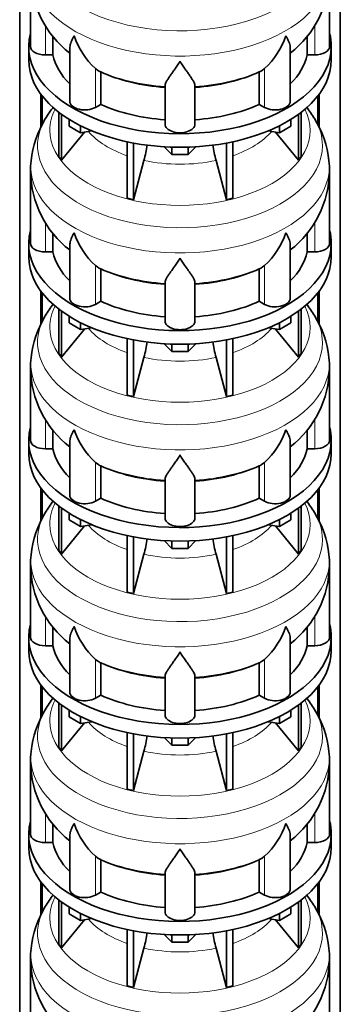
# Model space of a CAD drawing. Header units: millimetres. Extents: x 166 to 773, y -3147 to 2158.
# Tile 7 of 21: x 579 to 772, y -2067 to -1475. Entities that reach past the tile are written whole.
import ezdxf

# ---------------------------------------------------------------- set-up
doc = ezdxf.new("R2010")
doc.units = ezdxf.units.MM
doc.layers.add('LOW_134-15', color=7, linetype='Continuous')
doc.layers.add('VSI134_DIFFUSORE', color=7, linetype='Continuous')

# ---------------------------------------------------------------- blocks, each defined once
blk = doc.blocks.new('SE4')
at = {"layer": 'LOW_134-15', "color": 7, "linetype": 'Continuous', "lineweight": 35}
for p, q in [((579.14, -2879.63), (579.14, -1091.16)), ((771.99, -2879.63), (771.99, -1091.16)), ((591.89, -1519.86), (591.89, -1539.77)), ((592.64, -1520.85), (592.64, -1538.26)), ((758.49, -1520.85), (758.49, -1538.1)), ((759.24, -1519.86), (759.24, -1539.69)), ((591.89, -1638.25), (591.89, -1658.17)), ((592.64, -1639.24), (592.64, -1656.65)), ((758.49, -1639.24), (758.49, -1656.5)), ((759.24, -1638.25), (759.24, -1658.08)), ((591.89, -1756.64), (591.89, -1776.56)), ((592.64, -1757.63), (592.64, -1775.04)), ((758.49, -1757.63), (758.49, -1774.89)), ((759.24, -1756.64), (759.24, -1776.47)), ((591.89, -1875.03), (591.89, -1894.95)), ((592.64, -1876.02), (592.64, -1893.43)), ((758.49, -1876.02), (758.49, -1893.28)), ((759.24, -1875.03), (759.24, -1894.86)), ((591.89, -1993.43), (591.89, -2013.34)), ((592.64, -1994.42), (592.64, -2011.82)), ((758.49, -1994.42), (758.49, -2011.67)), ((759.24, -1993.43), (759.24, -2013.26))]:
    blk.add_line(p, q, dxfattribs=at)
at = {"layer": 'VSI134_DIFFUSORE', "color": 7, "linetype": 'Continuous', "lineweight": 35}
for p, q in [((585.57, -1447.99), (585.57, -1491.05)), ((765.57, -1491.05), (765.57, -1447.99)), ((599.09, -1496.24), (599.09, -1484.89)), ((752.04, -1484.82), (752.04, -1496.24)), ((584.57, -1491.05), (584.57, -1499.21)), ((766.57, -1499.21), (766.57, -1491.05)), ((594.57, -1496.24), (599.09, -1496.24)), ((609.29, -1491.95), (609.29, -1524.11)), ((741.84, -1524.11), (741.84, -1491.97)), ((752.04, -1496.24), (756.57, -1496.24)), ((626.08, -1505.49), (624.65, -1504.44)), ((627.86, -1525.94), (627.86, -1506.46)), ((723.28, -1506.46), (723.28, -1525.94)), ((726.48, -1504.44), (725.06, -1505.49)), ((666.57, -1537.81), (666.57, -1514.46)), ((684.57, -1537.81), (684.57, -1514.46)), ((624.65, -1527.79), (627.86, -1525.94)), ((723.28, -1525.94), (726.48, -1527.79)), ((602.74, -1530.71), (602.74, -1557.39)), ((604.27, -1531.86), (604.27, -1559.52)), ((746.86, -1531.86), (746.86, -1559.52)), ((748.39, -1530.71), (748.39, -1557.39)), ((608.81, -1538.97), (608.81, -1534.92)), ((615.75, -1542.98), (608.81, -1538.97)), ((615.75, -1542.98), (615.75, -1538.8)), ((735.38, -1542.98), (735.38, -1538.8)), ((742.32, -1538.97), (735.38, -1542.98)), ((742.32, -1538.97), (742.32, -1534.92)), ((604.27, -1559.52), (618.13, -1542.61)), ((622.57, -1541.92), (615.75, -1542.98)), ((735.38, -1542.98), (728.56, -1541.92)), ((733, -1542.61), (746.86, -1559.52)), ((643.87, -1548.46), (643.87, -1582.39)), ((647.56, -1549.2), (647.56, -1583.27)), ((703.57, -1549.2), (703.57, -1583.27)), ((707.26, -1548.46), (707.26, -1582.39)), ((670.66, -1556.11), (666.01, -1551.46)), ((670.66, -1556.11), (670.66, -1551.67)), ((680.47, -1556.11), (670.66, -1556.11)), ((685.12, -1551.46), (680.47, -1556.11)), ((680.47, -1556.11), (680.47, -1551.67)), ((602.74, -1557.39), (604.27, -1559.52)), ((647.56, -1583.27), (653.84, -1559.65)), ((697.29, -1559.65), (703.57, -1583.27)), ((746.86, -1559.52), (748.39, -1557.39)), ((585.57, -1566.38), (585.57, -1609.44)), ((765.57, -1609.44), (765.57, -1566.38)), ((643.87, -1582.39), (647.56, -1583.27)), ((703.57, -1583.27), (707.26, -1582.39)), ((599.09, -1614.63), (599.09, -1603.28)), ((752.04, -1603.21), (752.04, -1614.63)), ((584.57, -1609.44), (584.57, -1617.6)), ((766.57, -1617.6), (766.57, -1609.44)), ((594.57, -1614.63), (599.09, -1614.63)), ((609.29, -1610.34), (609.29, -1642.51)), ((741.84, -1642.51), (741.84, -1610.37)), ((752.04, -1614.63), (756.57, -1614.63)), ((626.08, -1623.88), (624.65, -1622.83)), ((627.86, -1644.33), (627.86, -1624.85)), ((723.28, -1624.85), (723.28, -1644.33)), ((726.48, -1622.83), (725.06, -1623.88)), ((666.57, -1656.2), (666.57, -1632.86)), ((684.57, -1656.2), (684.57, -1632.86)), ((624.65, -1646.18), (627.86, -1644.33)), ((723.28, -1644.33), (726.48, -1646.18)), ((602.74, -1649.1), (602.74, -1675.78)), ((604.27, -1650.25), (604.27, -1677.92)), ((746.86, -1650.25), (746.86, -1677.92)), ((748.39, -1649.1), (748.39, -1675.78)), ((608.81, -1657.36), (608.81, -1653.31)), ((615.75, -1661.37), (608.81, -1657.36)), ((615.75, -1661.37), (615.75, -1657.2)), ((735.38, -1661.37), (735.38, -1657.2)), ((742.32, -1657.36), (735.38, -1661.37)), ((742.32, -1657.36), (742.32, -1653.31)), ((604.27, -1677.92), (618.13, -1661)), ((622.57, -1660.31), (615.75, -1661.37)), ((735.38, -1661.37), (728.56, -1660.31)), ((733, -1661), (746.86, -1677.92)), ((643.87, -1666.85), (643.87, -1700.78)), ((647.56, -1667.59), (647.56, -1701.66)), ((703.57, -1667.59), (703.57, -1701.66)), ((707.26, -1666.85), (707.26, -1700.78)), ((670.66, -1674.5), (666.01, -1669.85)), ((670.66, -1674.5), (670.66, -1670.06)), ((680.47, -1674.5), (670.66, -1674.5)), ((685.12, -1669.85), (680.47, -1674.5)), ((680.47, -1674.5), (680.47, -1670.06)), ((602.74, -1675.78), (604.27, -1677.92)), ((647.56, -1701.66), (653.84, -1678.04)), ((697.29, -1678.04), (703.57, -1701.66)), ((746.86, -1677.92), (748.39, -1675.78)), ((585.57, -1684.77), (585.57, -1727.83)), ((765.57, -1727.83), (765.57, -1684.77)), ((643.87, -1700.78), (647.56, -1701.66)), ((703.57, -1701.66), (707.26, -1700.78)), ((599.09, -1733.03), (599.09, -1721.67)), ((752.04, -1721.6), (752.04, -1733.03)), ((584.57, -1727.83), (584.57, -1735.99)), ((766.57, -1735.99), (766.57, -1727.83)), ((594.57, -1733.03), (599.09, -1733.03)), ((609.29, -1728.73), (609.29, -1760.9)), ((741.84, -1760.9), (741.84, -1728.76)), ((752.04, -1733.03), (756.57, -1733.03)), ((626.08, -1742.28), (624.65, -1741.23)), ((627.86, -1762.72), (627.86, -1743.25)), ((723.28, -1743.25), (723.28, -1762.72)), ((726.48, -1741.23), (725.06, -1742.28)), ((666.57, -1774.59), (666.57, -1751.25)), ((684.57, -1774.59), (684.57, -1751.25)), ((624.65, -1764.57), (627.86, -1762.72)), ((723.28, -1762.72), (726.48, -1764.57)), ((602.74, -1767.5), (602.74, -1794.17)), ((604.27, -1768.64), (604.27, -1796.31)), ((746.86, -1768.64), (746.86, -1796.31)), ((748.39, -1767.5), (748.39, -1794.17)), ((608.81, -1775.75), (608.81, -1771.7)), ((615.75, -1779.76), (608.81, -1775.75)), ((615.75, -1779.76), (615.75, -1775.59)), ((735.38, -1779.76), (735.38, -1775.59)), ((742.32, -1775.75), (735.38, -1779.76)), ((742.32, -1775.75), (742.32, -1771.7)), ((604.27, -1796.31), (618.13, -1779.39)), ((622.57, -1778.71), (615.75, -1779.76)), ((735.38, -1779.76), (728.56, -1778.71)), ((733, -1779.39), (746.86, -1796.31)), ((643.87, -1785.24), (643.87, -1819.17)), ((647.56, -1785.98), (647.56, -1820.05)), ((703.57, -1785.98), (703.57, -1820.05)), ((707.26, -1785.24), (707.26, -1819.17)), ((670.66, -1792.89), (666.01, -1788.24)), ((670.66, -1792.89), (670.66, -1788.46)), ((680.47, -1792.89), (670.66, -1792.89)), ((685.12, -1788.24), (680.47, -1792.89)), ((680.47, -1792.89), (680.47, -1788.46)), ((602.74, -1794.17), (604.27, -1796.31)), ((647.56, -1820.05), (653.84, -1796.44)), ((697.29, -1796.44), (703.57, -1820.05)), ((746.86, -1796.31), (748.39, -1794.17)), ((585.57, -1803.17), (585.57, -1846.22)), ((765.57, -1846.22), (765.57, -1803.17)), ((643.87, -1819.17), (647.56, -1820.05)), ((703.57, -1820.05), (707.26, -1819.17)), ((599.09, -1851.42), (599.09, -1840.06)), ((752.04, -1839.99), (752.04, -1851.42)), ((584.57, -1846.22), (584.57, -1854.39)), ((766.57, -1854.39), (766.57, -1846.22)), ((594.57, -1851.42), (599.09, -1851.42)), ((609.29, -1847.13), (609.29, -1879.29)), ((741.84, -1879.29), (741.84, -1847.15)), ((752.04, -1851.42), (756.57, -1851.42)), ((626.08, -1860.67), (624.65, -1859.62)), ((627.86, -1881.12), (627.86, -1861.64)), ((723.28, -1861.64), (723.28, -1881.12)), ((726.48, -1859.62), (725.06, -1860.67)), ((666.57, -1892.99), (666.57, -1869.64)), ((684.57, -1892.99), (684.57, -1869.64)), ((624.65, -1882.96), (627.86, -1881.12)), ((723.28, -1881.12), (726.48, -1882.96)), ((602.74, -1885.89), (602.74, -1912.57)), ((604.27, -1887.03), (604.27, -1914.7)), ((746.86, -1887.03), (746.86, -1914.7)), ((748.39, -1885.89), (748.39, -1912.57)), ((608.81, -1894.15), (608.81, -1890.09)), ((615.75, -1898.15), (608.81, -1894.15)), ((615.75, -1898.15), (615.75, -1893.98)), ((735.38, -1898.15), (735.38, -1893.98)), ((742.32, -1894.15), (735.38, -1898.15)), ((742.32, -1894.15), (742.32, -1890.09)), ((604.27, -1914.7), (618.13, -1897.79)), ((622.57, -1897.1), (615.75, -1898.15)), ((735.38, -1898.15), (728.56, -1897.1)), ((733, -1897.79), (746.86, -1914.7)), ((643.87, -1903.64), (643.87, -1937.56)), ((647.56, -1904.38), (647.56, -1938.45)), ((703.57, -1904.38), (703.57, -1938.45)), ((707.26, -1903.64), (707.26, -1937.56)), ((670.66, -1911.29), (666.01, -1906.63)), ((670.66, -1911.29), (670.66, -1906.85)), ((680.47, -1911.29), (670.66, -1911.29)), ((685.12, -1906.63), (680.47, -1911.29)), ((680.47, -1911.29), (680.47, -1906.85)), ((602.74, -1912.57), (604.27, -1914.7)), ((647.56, -1938.45), (653.84, -1914.83)), ((697.29, -1914.83), (703.57, -1938.45)), ((746.86, -1914.7), (748.39, -1912.57)), ((585.57, -1921.56), (585.57, -1964.61)), ((765.57, -1964.61), (765.57, -1921.56)), ((643.87, -1937.56), (647.56, -1938.45)), ((703.57, -1938.45), (707.26, -1937.56)), ((599.09, -1969.81), (599.09, -1958.45)), ((752.04, -1958.39), (752.04, -1969.81)), ((584.57, -1964.61), (584.57, -1972.78)), ((766.57, -1972.78), (766.57, -1964.61)), ((594.57, -1969.81), (599.09, -1969.81)), ((609.29, -1965.52), (609.29, -1997.68)), ((741.84, -1997.68), (741.84, -1965.54)), ((752.04, -1969.81), (756.57, -1969.81)), ((626.08, -1979.06), (624.65, -1978.01)), ((627.86, -1999.51), (627.86, -1980.03)), ((723.28, -1980.03), (723.28, -1999.51)), ((726.48, -1978.01), (725.06, -1979.06)), ((666.57, -2011.38), (666.57, -1988.03)), ((684.57, -2011.38), (684.57, -1988.03)), ((624.65, -2001.36), (627.86, -1999.51)), ((723.28, -1999.51), (726.48, -2001.36)), ((602.74, -2004.28), (602.74, -2030.96)), ((604.27, -2005.43), (604.27, -2033.09)), ((746.86, -2005.43), (746.86, -2033.09)), ((748.39, -2004.28), (748.39, -2030.96)), ((608.81, -2012.54), (608.81, -2008.48)), ((615.75, -2016.55), (608.81, -2012.54)), ((615.75, -2016.55), (615.75, -2012.37)), ((735.38, -2016.55), (735.38, -2012.37)), ((742.32, -2012.54), (735.38, -2016.55)), ((742.32, -2012.54), (742.32, -2008.48)), ((604.27, -2033.09), (618.13, -2016.18)), ((622.57, -2015.49), (615.75, -2016.55)), ((735.38, -2016.55), (728.56, -2015.49)), ((733, -2016.18), (746.86, -2033.09)), ((643.87, -2022.03), (643.87, -2055.96)), ((647.56, -2022.77), (647.56, -2056.84)), ((703.57, -2022.77), (703.57, -2056.84)), ((707.26, -2022.03), (707.26, -2055.96)), ((670.66, -2029.68), (666.01, -2025.03)), ((670.66, -2029.68), (670.66, -2025.24)), ((680.47, -2029.68), (670.66, -2029.68)), ((685.12, -2025.03), (680.47, -2029.68)), ((680.47, -2029.68), (680.47, -2025.24)), ((602.74, -2030.96), (604.27, -2033.09)), ((647.56, -2056.84), (653.84, -2033.22)), ((697.29, -2033.22), (703.57, -2056.84)), ((746.86, -2033.09), (748.39, -2030.96)), ((585.57, -2039.95), (585.57, -2083.01)), ((765.57, -2083.01), (765.57, -2039.95)), ((643.87, -2055.96), (647.56, -2056.84)), ((703.57, -2056.84), (707.26, -2055.96))]:
    blk.add_line(p, q, dxfattribs=at)
at = {"layer": 'VSI134_DIFFUSORE', "color": 4, "linetype": 'Continuous', "lineweight": 9}
for p, q in [((594.57, -1496.24), (594.57, -1478.52)), ((756.57, -1496.24), (756.57, -1478.52)), ((624.65, -1527.79), (624.65, -1504.44)), ((726.48, -1527.79), (726.48, -1504.44)), ((594.57, -1614.63), (594.57, -1596.91)), ((756.57, -1614.63), (756.57, -1596.91)), ((624.65, -1646.18), (624.65, -1622.83)), ((726.48, -1646.18), (726.48, -1622.83)), ((594.57, -1733.03), (594.57, -1715.3)), ((756.57, -1733.03), (756.57, -1715.31)), ((624.65, -1764.57), (624.65, -1741.23)), ((726.48, -1764.57), (726.48, -1741.23)), ((594.57, -1851.42), (594.57, -1833.7)), ((756.57, -1851.42), (756.57, -1833.7)), ((624.65, -1882.96), (624.65, -1859.62)), ((726.48, -1882.96), (726.48, -1859.62)), ((594.57, -1969.81), (594.57, -1952.09)), ((756.57, -1969.81), (756.57, -1952.09)), ((624.65, -2001.36), (624.65, -1978.01)), ((726.48, -2001.36), (726.48, -1978.01))]:
    blk.add_line(p, q, dxfattribs=at)
at = {"layer": 'VSI134_DIFFUSORE', "color": 7, "linetype": 'Continuous', "lineweight": 35}
for centre, radius, start, end in [((646.48, -1447), 60.84, 180.96086, 232.23341), ((704.44, -1446.89), 61.06, 307.8621, 358.95894), ((657.15, -1469.48), 47.73, 198.63732, 227.08568), ((693.98, -1469.48), 47.73, 312.91434, 341.36277), ((633.99, -1493.1), 14.7, 237.45087, 245.35655), ((717.15, -1493.1), 14.7, 294.64345, 302.54913), ((653.81, -1569.81), 68.89, 142.07451, 149.35978), ((698.92, -1568.24), 66.66, 30.40923, 37.70926), ((646.89, -1566.37), 61.19, 148.8332, 173.92573), ((703.62, -1566.94), 61.97, 6.58832, 31.53549), ((564, -1535.34), 93.08, 344.85704, 350.79062), ((785.82, -1535.55), 91.75, 189.21911, 195.23149), ((613.7, -1564.87), 28.09, 169.7905, 183.15129), ((726.45, -1565.25), 39.05, 358.32399, 7.9704), ((646.48, -1565.39), 60.84, 180.96086, 232.23341), ((704.44, -1565.28), 61.06, 307.8621, 358.95894), ((657.15, -1587.88), 47.73, 198.63732, 227.08568), ((693.98, -1587.88), 47.73, 312.91434, 341.36277), ((633.99, -1611.49), 14.7, 237.45087, 245.35655), ((717.15, -1611.49), 14.7, 294.64345, 302.54913), ((653.81, -1688.2), 68.89, 142.12973, 149.35978), ((698.92, -1686.63), 66.66, 30.40923, 37.68445), ((646.89, -1684.76), 61.19, 148.8332, 173.92573), ((703.62, -1685.33), 61.97, 6.58832, 31.53549), ((564, -1653.73), 93.08, 344.85704, 350.79062), ((785.82, -1653.94), 91.75, 189.21911, 195.23149), ((613.7, -1683.26), 28.09, 169.7905, 183.15129), ((726.45, -1683.64), 39.05, 358.32399, 7.9704), ((646.48, -1683.78), 60.84, 180.96086, 232.23341), ((704.44, -1683.67), 61.06, 307.8621, 358.95894), ((657.15, -1706.27), 47.73, 198.63732, 227.08568), ((693.98, -1706.27), 47.73, 312.91434, 341.36277), ((633.99, -1729.88), 14.7, 237.45087, 245.35655), ((717.15, -1729.88), 14.7, 294.64345, 302.54913), ((653.81, -1806.59), 68.89, 142.12973, 149.35978), ((698.92, -1805.02), 66.66, 30.40923, 37.70926), ((646.89, -1803.16), 61.19, 148.8332, 173.92573), ((703.62, -1803.72), 61.97, 6.58832, 31.53549), ((564, -1772.12), 93.08, 344.85704, 350.79062), ((785.82, -1772.33), 91.75, 189.21911, 195.23149), ((613.7, -1801.65), 28.09, 169.7905, 183.15129), ((726.45, -1802.03), 39.05, 358.32399, 7.9704), ((646.48, -1802.17), 60.84, 180.96086, 232.23341), ((704.44, -1802.07), 61.06, 307.8621, 358.95894), ((657.15, -1824.66), 47.73, 198.63732, 227.08568), ((693.98, -1824.66), 47.73, 312.91434, 341.36277), ((633.99, -1848.28), 14.7, 237.45087, 245.35655), ((717.15, -1848.28), 14.7, 294.64345, 302.54913), ((653.81, -1924.98), 68.89, 142.12973, 149.35978), ((698.92, -1923.41), 66.66, 30.40923, 37.70926), ((646.89, -1921.55), 61.19, 148.8332, 173.92573), ((703.62, -1922.11), 61.97, 6.58832, 31.53549), ((564, -1890.51), 93.08, 344.85704, 350.79062), ((785.82, -1890.72), 91.75, 189.21911, 195.23149), ((613.7, -1920.04), 28.09, 169.7905, 183.15129), ((726.45, -1920.42), 39.05, 358.32399, 7.9704), ((646.48, -1920.56), 60.84, 180.96086, 232.23341), ((704.44, -1920.46), 61.06, 307.8621, 358.95894), ((657.15, -1943.05), 47.73, 198.63732, 227.08568), ((693.98, -1943.05), 47.73, 312.91434, 341.36277), ((633.99, -1966.67), 14.7, 237.45087, 245.35655), ((717.15, -1966.67), 14.7, 294.64345, 302.54913), ((653.81, -2043.37), 68.89, 142.12973, 149.35978), ((698.92, -2041.81), 66.66, 30.40923, 37.68445), ((646.89, -2039.94), 61.19, 148.8332, 173.92573), ((703.62, -2040.5), 61.97, 6.58832, 31.53549), ((564, -2008.91), 93.08, 344.85704, 350.79062), ((785.82, -2009.11), 91.75, 189.21911, 195.23149), ((613.7, -2038.43), 28.09, 169.7905, 183.15129), ((726.45, -2038.82), 39.05, 358.32399, 7.9704), ((646.48, -2038.96), 60.84, 180.96086, 232.23341), ((704.44, -2038.85), 61.06, 307.8621, 358.95894)]:
    blk.add_arc(centre, radius, start, end, dxfattribs=at)
at = {"layer": 'VSI134_DIFFUSORE', "color": 4, "linetype": 'Continuous', "lineweight": 9}
for centre, major_axis, start_param, end_param in [((675.57, -1432.27), (85.67, 0), 2.813416, 6.283185), ((675.57, -1445.03), (-89.83, 0), 0, 3.209745), ((675.57, -1469.57), (-79.5, 0), 0.898849, 1.457346), ((675.57, -1469.57), (79.5, 0), 4.82584, 5.384336), ((675.57, -1541.47), (-78.3, 0), 0, 3.425204), ((675.57, -1541.47), (-78.3, 0), 5.999574, 6.283185), ((675.57, -1550.66), (85.67, 0), 2.813416, 6.283185), ((675.57, -1550.66), (85.67, 0), 0, 0.331126), ((675.57, -1526.35), (-61.63, 0), 0.463231, 1.030574), ((675.57, -1526.35), (61.63, 0), 5.252612, 5.819954), ((675.57, -1563.42), (-89.83, 0), 0, 3.209745), ((675.57, -1563.42), (-89.83, 0), 6.215538, 6.283185), ((675.57, -1526.35), (-61.63, 0), 1.210556, 1.931037), ((675.57, -1587.96), (-79.5, 0), 0.898849, 1.457346), ((675.57, -1587.96), (79.5, 0), 4.82584, 5.384336), ((675.57, -1659.86), (-78.3, 0), 0, 3.425204), ((675.57, -1659.86), (-78.3, 0), 5.999574, 6.283185), ((675.57, -1669.06), (85.67, 0), 2.813416, 6.283185), ((675.57, -1669.06), (85.67, 0), 0, 0.331126), ((675.57, -1644.75), (-61.63, 0), 0.463231, 1.030574), ((675.57, -1644.75), (61.63, 0), 5.252612, 5.819954), ((675.57, -1681.81), (-89.83, 0), 0, 3.209745), ((675.57, -1681.81), (-89.83, 0), 6.215538, 6.283185), ((675.57, -1644.75), (-61.63, 0), 1.210556, 1.931037), ((675.57, -1706.36), (-79.5, 0), 0.898849, 1.457346), ((675.57, -1706.36), (79.5, 0), 4.82584, 5.384336), ((675.57, -1778.26), (-78.3, 0), 0, 3.425204), ((675.57, -1778.26), (-78.3, 0), 5.999574, 6.283185), ((675.57, -1787.45), (85.67, 0), 2.813416, 6.283185), ((675.57, -1787.45), (85.67, 0), 0, 0.331126), ((675.57, -1763.14), (-61.63, 0), 0.463231, 1.030574), ((675.57, -1763.14), (61.63, 0), 5.252612, 5.819954), ((675.57, -1800.2), (-89.83, 0), 0, 3.209745), ((675.57, -1800.2), (-89.83, 0), 6.215538, 6.283185), ((675.57, -1763.14), (-61.63, 0), 1.210556, 1.931037), ((675.57, -1824.75), (-79.5, 0), 0.898849, 1.457346), ((675.57, -1824.75), (79.5, 0), 4.82584, 5.384336), ((675.57, -1896.65), (-78.3, 0), 0, 3.425204), ((675.57, -1896.65), (-78.3, 0), 5.999574, 6.283185), ((675.57, -1905.84), (85.67, 0), 2.813416, 6.283185), ((675.57, -1905.84), (85.67, 0), 0, 0.331126), ((675.57, -1881.53), (-61.63, 0), 0.463231, 1.030574), ((675.57, -1881.53), (61.63, 0), 5.252612, 5.819954), ((675.57, -1918.6), (-89.83, 0), 0, 3.209745), ((675.57, -1918.6), (-89.83, 0), 6.215538, 6.283185), ((675.57, -1881.53), (-61.63, 0), 1.210556, 1.931037), ((675.57, -1943.14), (-79.5, 0), 0.898849, 1.457346), ((675.57, -1943.14), (79.5, 0), 4.82584, 5.384336), ((675.57, -2015.04), (-78.3, 0), 0, 3.425204), ((675.57, -2015.04), (-78.3, 0), 5.999574, 6.283185), ((675.57, -2024.23), (85.67, 0), 2.813416, 6.283185), ((675.57, -2024.23), (85.67, 0), 0, 0.331126), ((675.57, -1999.92), (-61.63, 0), 0.463231, 1.030574), ((675.57, -1999.92), (61.63, 0), 5.252612, 5.819954), ((675.57, -2036.99), (-89.83, 0), 0, 3.209745), ((675.57, -2036.99), (-89.83, 0), 6.215538, 6.283185), ((675.57, -1999.92), (-61.63, 0), 1.210556, 1.931037)]:
    blk.add_ellipse(centre, major_axis=major_axis, ratio=0.57735, start_param=start_param, end_param=end_param, dxfattribs=at)
at = {"layer": 'VSI134_DIFFUSORE', "color": 7, "linetype": 'Continuous', "lineweight": 35}
for centre, major_axis, start_param, end_param in [((675.57, -1491.05), (91, 0), 2.993207, 6.283185), ((675.57, -1491.05), (91, 0), 0, 0.148386), ((594.57, -1491.05), (9, 0), 3.141593, 4.712389), ((756.57, -1491.05), (-9, 0), 1.570796, 3.141593), ((675.57, -1491.05), (-77, 0), 0.117151, 0.534109), ((675.57, -1491.05), (77, 0), 5.749077, 6.166034), ((675.57, -1499.21), (-91, 0), 0, 3.141593), ((675.57, -1471.57), (-77, 0), 0.902549, 1.453645), ((675.57, -1471.57), (77, 0), 4.82954, 5.380636), ((618.29, -1524.11), (9, 0), 3.141593, 5.497787), ((675.57, -1491.05), (-77, 0), 0.902549, 1.453645), ((675.57, -1491.05), (77, 0), 4.82954, 5.380636), ((732.84, -1524.11), (-9, 0), 0.785398, 3.141593), ((675.57, -1537.81), (-9, 0), 0, 3.141593), ((675.57, -1609.44), (91, 0), 2.993207, 6.283185), ((675.57, -1609.44), (91, 0), 0, 0.148386), ((594.57, -1609.44), (9, 0), 3.141593, 4.712389), ((756.57, -1609.44), (-9, 0), 1.570796, 3.141593), ((675.57, -1609.44), (-77, 0), 0.117151, 0.534109), ((675.57, -1609.44), (77, 0), 5.749077, 6.166034), ((675.57, -1617.6), (-91, 0), 0, 3.141593), ((675.57, -1589.96), (-77, 0), 0.902549, 1.453645), ((675.57, -1589.96), (77, 0), 4.82954, 5.380636), ((618.29, -1642.51), (9, 0), 3.141593, 5.497787), ((675.57, -1609.44), (-77, 0), 0.902549, 1.453645), ((675.57, -1609.44), (77, 0), 4.82954, 5.380636), ((732.84, -1642.51), (-9, 0), 0.785398, 3.141593), ((675.57, -1656.2), (-9, 0), 0, 3.141593), ((675.57, -1727.83), (91, 0), 2.993207, 6.283185), ((675.57, -1727.83), (91, 0), 0, 0.148386), ((594.57, -1727.83), (9, 0), 3.141593, 4.712389), ((756.57, -1727.83), (-9, 0), 1.570796, 3.141593), ((675.57, -1727.83), (-77, 0), 0.117151, 0.534109), ((675.57, -1727.83), (77, 0), 5.749077, 6.166034), ((675.57, -1735.99), (-91, 0), 0, 3.141593), ((675.57, -1708.35), (-77, 0), 0.902549, 1.453645), ((675.57, -1708.35), (77, 0), 4.82954, 5.380636), ((618.29, -1760.9), (9, 0), 3.141593, 5.497787), ((675.57, -1727.83), (-77, 0), 0.902549, 1.453645), ((675.57, -1727.83), (77, 0), 4.82954, 5.380636), ((732.84, -1760.9), (-9, 0), 0.785398, 3.141593), ((675.57, -1774.59), (-9, 0), 0, 3.141593), ((675.57, -1846.22), (91, 0), 2.993207, 6.283185), ((675.57, -1846.22), (91, 0), 0, 0.148386), ((594.57, -1846.22), (9, 0), 3.141593, 4.712389), ((756.57, -1846.22), (-9, 0), 1.570796, 3.141593), ((675.57, -1846.22), (-77, 0), 0.117151, 0.534109), ((675.57, -1846.22), (77, 0), 5.749077, 6.166034), ((675.57, -1854.39), (-91, 0), 0, 3.141593), ((675.57, -1826.74), (-77, 0), 0.902549, 1.453645), ((675.57, -1826.74), (77, 0), 4.82954, 5.380636), ((618.29, -1879.29), (9, 0), 3.141593, 5.497787), ((675.57, -1846.22), (-77, 0), 0.902549, 1.453645), ((675.57, -1846.22), (77, 0), 4.82954, 5.380636), ((732.84, -1879.29), (-9, 0), 0.785398, 3.141593), ((675.57, -1892.99), (-9, 0), 0, 3.141593), ((675.57, -1964.61), (91, 0), 2.993207, 6.283185), ((675.57, -1964.61), (91, 0), 0, 0.148386), ((594.57, -1964.61), (9, 0), 3.141593, 4.712389), ((756.57, -1964.61), (-9, 0), 1.570796, 3.141593), ((675.57, -1964.61), (-77, 0), 0.117151, 0.534109), ((675.57, -1964.61), (77, 0), 5.749077, 6.166034), ((675.57, -1972.78), (-91, 0), 0, 3.141593), ((675.57, -1945.14), (-77, 0), 0.902549, 1.453645), ((675.57, -1945.14), (77, 0), 4.82954, 5.380636), ((618.29, -1997.68), (9, 0), 3.141593, 5.497787), ((675.57, -1964.61), (-77, 0), 0.902549, 1.453645), ((675.57, -1964.61), (77, 0), 4.82954, 5.380636), ((732.84, -1997.68), (-9, 0), 0.785398, 3.141593), ((675.57, -2011.38), (-9, 0), 0, 3.141593)]:
    blk.add_ellipse(centre, major_axis=major_axis, ratio=0.57735, start_param=start_param, end_param=end_param, dxfattribs=at)
for points, knots in [([(609.29, -1491.97), (609.29, -1491.81), (609.3, -1491.65), (609.38, -1490.47), (609.67, -1489.42), (610.34, -1487.75), (610.6, -1487.17), (611.06, -1486.28), (611.22, -1485.98), (611.47, -1485.52), (611.6, -1485.29), (611.74, -1485.05), (611.83, -1484.9), (611.88, -1484.82), (611.93, -1484.74)], [0.4600931, 0.4600931, 0.4600931, 0.4600931, 0.5, 0.5, 0.75, 0.75, 0.875, 0.875, 0.9375, 0.9375, 0.96875, 0.984375, 0.984375, 1, 1, 1, 1]), ([(741.84, -1491.99), (741.84, -1491.83), (741.84, -1491.67), (741.79, -1491.01), (741.7, -1490.5), (741.43, -1489.44), (741.25, -1488.89), (740.8, -1487.76), (740.53, -1487.18), (740.08, -1486.29), (739.92, -1485.99), (739.66, -1485.52), (739.57, -1485.37), (739.39, -1485.05), (739.3, -1484.9), (739.21, -1484.74)], [0.4604904, 0.4604904, 0.4604904, 0.4604904, 0.5, 0.5, 0.625, 0.625, 0.75, 0.75, 0.875, 0.875, 0.9375, 0.9375, 0.96875, 0.96875, 1, 1, 1, 1]), ([(675.57, -1499.96), (675.43, -1500.17), (675.3, -1500.38), (675.03, -1500.8), (674.9, -1501.01), (674.5, -1501.63), (674.24, -1502.03), (673.45, -1503.22), (672.94, -1503.99), (671.92, -1505.47), (671.43, -1506.18), (670.48, -1507.53), (670.03, -1508.17), (669.18, -1509.39), (668.79, -1509.97), (668.25, -1510.79), (668.08, -1511.06), (667.75, -1511.58), (667.6, -1511.83), (667.19, -1512.55), (666.97, -1512.98), (666.66, -1513.78), (666.57, -1514.14), (666.57, -1514.46)], [0, 0, 0, 0, 0.03125, 0.03125, 0.0625, 0.0625, 0.125, 0.125, 0.25, 0.25, 0.375, 0.375, 0.5, 0.5, 0.625, 0.625, 0.6875, 0.6875, 0.75, 0.75, 0.875, 0.875, 1, 1, 1, 1]), ([(684.57, -1514.46), (684.57, -1514.14), (684.48, -1513.78), (684.16, -1512.99), (683.94, -1512.55), (683.53, -1511.83), (683.38, -1511.58), (683.06, -1511.06), (682.89, -1510.8), (682.35, -1509.98), (681.95, -1509.4), (681.1, -1508.18), (680.65, -1507.53), (679.71, -1506.18), (679.21, -1505.47), (678.2, -1503.99), (677.68, -1503.23), (676.89, -1502.03), (676.63, -1501.63), (676.23, -1501.01), (676.1, -1500.8), (675.83, -1500.38), (675.7, -1500.17), (675.57, -1499.96)], [0, 0, 0, 0, 0.125, 0.125, 0.25, 0.25, 0.3125, 0.3125, 0.375, 0.375, 0.5, 0.5, 0.625, 0.625, 0.75, 0.75, 0.875, 0.875, 0.9375, 0.9375, 0.96875, 0.96875, 1, 1, 1, 1]), ([(609.29, -1610.36), (609.29, -1610.2), (609.3, -1610.04), (609.38, -1608.87), (609.67, -1607.81), (610.34, -1606.14), (610.6, -1605.57), (611.06, -1604.68), (611.22, -1604.37), (611.47, -1603.91), (611.6, -1603.68), (611.74, -1603.45), (611.83, -1603.29), (611.88, -1603.21), (611.93, -1603.13)], [0.4600931, 0.4600931, 0.4600931, 0.4600931, 0.5, 0.5, 0.75, 0.75, 0.875, 0.875, 0.9375, 0.9375, 0.96875, 0.984375, 0.984375, 1, 1, 1, 1]), ([(741.84, -1610.38), (741.84, -1610.22), (741.84, -1610.07), (741.79, -1609.41), (741.7, -1608.89), (741.43, -1607.83), (741.25, -1607.28), (740.8, -1606.15), (740.53, -1605.58), (740.08, -1604.68), (739.92, -1604.38), (739.66, -1603.92), (739.57, -1603.76), (739.39, -1603.45), (739.3, -1603.29), (739.21, -1603.13)], [0.4604904, 0.4604904, 0.4604904, 0.4604904, 0.5, 0.5, 0.625, 0.625, 0.75, 0.75, 0.875, 0.875, 0.9375, 0.9375, 0.96875, 0.96875, 1, 1, 1, 1]), ([(675.57, -1618.35), (675.43, -1618.56), (675.3, -1618.77), (675.03, -1619.19), (674.9, -1619.4), (674.5, -1620.02), (674.24, -1620.42), (673.45, -1621.61), (672.94, -1622.38), (671.92, -1623.86), (671.43, -1624.57), (670.48, -1625.92), (670.03, -1626.57), (669.18, -1627.79), (668.79, -1628.37), (668.25, -1629.19), (668.08, -1629.45), (667.75, -1629.97), (667.6, -1630.22), (667.19, -1630.94), (666.97, -1631.38), (666.66, -1632.18), (666.57, -1632.54), (666.57, -1632.86)], [0, 0, 0, 0, 0.03125, 0.03125, 0.0625, 0.0625, 0.125, 0.125, 0.25, 0.25, 0.375, 0.375, 0.5, 0.5, 0.625, 0.625, 0.6875, 0.6875, 0.75, 0.75, 0.875, 0.875, 1, 1, 1, 1]), ([(684.57, -1632.86), (684.57, -1632.54), (684.48, -1632.18), (684.16, -1631.38), (683.94, -1630.94), (683.53, -1630.22), (683.38, -1629.97), (683.06, -1629.45), (682.89, -1629.19), (682.35, -1628.37), (681.95, -1627.79), (681.1, -1626.57), (680.65, -1625.93), (679.71, -1624.57), (679.21, -1623.86), (678.2, -1622.38), (677.68, -1621.62), (676.89, -1620.43), (676.63, -1620.02), (676.23, -1619.4), (676.1, -1619.19), (675.83, -1618.77), (675.7, -1618.56), (675.57, -1618.35)], [0, 0, 0, 0, 0.125, 0.125, 0.25, 0.25, 0.3125, 0.3125, 0.375, 0.375, 0.5, 0.5, 0.625, 0.625, 0.75, 0.75, 0.875, 0.875, 0.9375, 0.9375, 0.96875, 0.96875, 1, 1, 1, 1]), ([(609.29, -1728.76), (609.29, -1728.6), (609.3, -1728.44), (609.38, -1727.26), (609.67, -1726.21), (610.34, -1724.53), (610.6, -1723.96), (611.06, -1723.07), (611.22, -1722.77), (611.47, -1722.31), (611.6, -1722.07), (611.74, -1721.84), (611.83, -1721.68), (611.88, -1721.6), (611.93, -1721.52)], [0.4600931, 0.4600931, 0.4600931, 0.4600931, 0.5, 0.5, 0.75, 0.75, 0.875, 0.875, 0.9375, 0.9375, 0.96875, 0.984375, 0.984375, 1, 1, 1, 1]), ([(741.84, -1728.77), (741.84, -1728.61), (741.84, -1728.46), (741.79, -1727.8), (741.7, -1727.28), (741.43, -1726.22), (741.25, -1725.67), (740.8, -1724.55), (740.53, -1723.97), (740.08, -1723.07), (739.92, -1722.77), (739.66, -1722.31), (739.57, -1722.15), (739.39, -1721.84), (739.3, -1721.68), (739.21, -1721.52)], [0.4604904, 0.4604904, 0.4604904, 0.4604904, 0.5, 0.5, 0.625, 0.625, 0.75, 0.75, 0.875, 0.875, 0.9375, 0.9375, 0.96875, 0.96875, 1, 1, 1, 1]), ([(675.57, -1736.74), (675.43, -1736.95), (675.3, -1737.17), (675.03, -1737.59), (674.9, -1737.79), (674.5, -1738.41), (674.24, -1738.81), (673.45, -1740.01), (672.94, -1740.77), (671.92, -1742.25), (671.43, -1742.96), (670.48, -1744.31), (670.03, -1744.96), (669.18, -1746.18), (668.79, -1746.76), (668.25, -1747.58), (668.08, -1747.84), (667.75, -1748.36), (667.6, -1748.61), (667.19, -1749.33), (666.97, -1749.77), (666.66, -1750.57), (666.57, -1750.93), (666.57, -1751.25)], [0, 0, 0, 0, 0.03125, 0.03125, 0.0625, 0.0625, 0.125, 0.125, 0.25, 0.25, 0.375, 0.375, 0.5, 0.5, 0.625, 0.625, 0.6875, 0.6875, 0.75, 0.75, 0.875, 0.875, 1, 1, 1, 1]), ([(684.57, -1751.25), (684.57, -1750.93), (684.48, -1750.57), (684.16, -1749.77), (683.94, -1749.33), (683.53, -1748.61), (683.38, -1748.36), (683.06, -1747.85), (682.89, -1747.58), (682.35, -1746.76), (681.95, -1746.18), (681.1, -1744.96), (680.65, -1744.32), (679.71, -1742.97), (679.21, -1742.25), (678.2, -1740.78), (677.68, -1740.01), (676.89, -1738.82), (676.63, -1738.41), (676.23, -1737.79), (676.1, -1737.59), (675.83, -1737.17), (675.7, -1736.95), (675.57, -1736.74)], [0, 0, 0, 0, 0.125, 0.125, 0.25, 0.25, 0.3125, 0.3125, 0.375, 0.375, 0.5, 0.5, 0.625, 0.625, 0.75, 0.75, 0.875, 0.875, 0.9375, 0.9375, 0.96875, 0.96875, 1, 1, 1, 1]), ([(609.29, -1847.15), (609.29, -1846.99), (609.3, -1846.83), (609.38, -1845.65), (609.67, -1844.6), (610.34, -1842.92), (610.6, -1842.35), (611.06, -1841.46), (611.22, -1841.16), (611.47, -1840.7), (611.6, -1840.47), (611.74, -1840.23), (611.83, -1840.07), (611.88, -1839.99), (611.93, -1839.91)], [0.4600931, 0.4600931, 0.4600931, 0.4600931, 0.5, 0.5, 0.75, 0.75, 0.875, 0.875, 0.9375, 0.9375, 0.96875, 0.984375, 0.984375, 1, 1, 1, 1]), ([(741.84, -1847.16), (741.84, -1847.01), (741.84, -1846.85), (741.79, -1846.19), (741.7, -1845.68), (741.43, -1844.61), (741.25, -1844.07), (740.8, -1842.94), (740.53, -1842.36), (740.08, -1841.46), (739.92, -1841.16), (739.66, -1840.7), (739.57, -1840.54), (739.39, -1840.23), (739.3, -1840.07), (739.21, -1839.91)], [0.4604904, 0.4604904, 0.4604904, 0.4604904, 0.5, 0.5, 0.625, 0.625, 0.75, 0.75, 0.875, 0.875, 0.9375, 0.9375, 0.96875, 0.96875, 1, 1, 1, 1]), ([(675.57, -1855.13), (675.43, -1855.35), (675.3, -1855.56), (675.03, -1855.98), (674.9, -1856.18), (674.5, -1856.8), (674.24, -1857.21), (673.45, -1858.4), (672.94, -1859.16), (671.92, -1860.64), (671.43, -1861.35), (670.48, -1862.71), (670.03, -1863.35), (669.18, -1864.57), (668.79, -1865.15), (668.25, -1865.97), (668.08, -1866.24), (667.75, -1866.75), (667.6, -1867), (667.19, -1867.72), (666.97, -1868.16), (666.66, -1868.96), (666.57, -1869.32), (666.57, -1869.64)], [0, 0, 0, 0, 0.03125, 0.03125, 0.0625, 0.0625, 0.125, 0.125, 0.25, 0.25, 0.375, 0.375, 0.5, 0.5, 0.625, 0.625, 0.6875, 0.6875, 0.75, 0.75, 0.875, 0.875, 1, 1, 1, 1]), ([(684.57, -1869.64), (684.57, -1869.32), (684.48, -1868.96), (684.16, -1868.16), (683.94, -1867.72), (683.53, -1867), (683.38, -1866.75), (683.06, -1866.24), (682.89, -1865.97), (682.35, -1865.15), (681.95, -1864.57), (681.1, -1863.35), (680.65, -1862.71), (679.71, -1861.36), (679.21, -1860.65), (678.2, -1859.17), (677.68, -1858.4), (676.89, -1857.21), (676.63, -1856.8), (676.23, -1856.19), (676.1, -1855.98), (675.83, -1855.56), (675.7, -1855.34), (675.57, -1855.13)], [0, 0, 0, 0, 0.125, 0.125, 0.25, 0.25, 0.3125, 0.3125, 0.375, 0.375, 0.5, 0.5, 0.625, 0.625, 0.75, 0.75, 0.875, 0.875, 0.9375, 0.9375, 0.96875, 0.96875, 1, 1, 1, 1]), ([(609.29, -1965.54), (609.29, -1965.38), (609.3, -1965.22), (609.38, -1964.04), (609.67, -1962.99), (610.34, -1961.32), (610.6, -1960.74), (611.06, -1959.85), (611.22, -1959.55), (611.47, -1959.09), (611.6, -1958.86), (611.74, -1958.62), (611.83, -1958.46), (611.88, -1958.38), (611.93, -1958.31)], [0.4600931, 0.4600931, 0.4600931, 0.4600931, 0.5, 0.5, 0.75, 0.75, 0.875, 0.875, 0.9375, 0.9375, 0.96875, 0.984375, 0.984375, 1, 1, 1, 1]), ([(741.84, -1965.55), (741.84, -1965.4), (741.84, -1965.24), (741.79, -1964.58), (741.7, -1964.07), (741.43, -1963.01), (741.25, -1962.46), (740.8, -1961.33), (740.53, -1960.75), (740.08, -1959.86), (739.92, -1959.55), (739.66, -1959.09), (739.57, -1958.94), (739.39, -1958.62), (739.3, -1958.46), (739.21, -1958.31)], [0.4604904, 0.4604904, 0.4604904, 0.4604904, 0.5, 0.5, 0.625, 0.625, 0.75, 0.75, 0.875, 0.875, 0.9375, 0.9375, 0.96875, 0.96875, 1, 1, 1, 1]), ([(675.57, -1973.53), (675.43, -1973.74), (675.3, -1973.95), (675.03, -1974.37), (674.9, -1974.58), (674.5, -1975.19), (674.24, -1975.6), (673.45, -1976.79), (672.94, -1977.56), (671.92, -1979.03), (671.43, -1979.75), (670.48, -1981.1), (670.03, -1981.74), (669.18, -1982.96), (668.79, -1983.54), (668.25, -1984.36), (668.08, -1984.63), (667.75, -1985.14), (667.6, -1985.39), (667.19, -1986.11), (666.97, -1986.55), (666.66, -1987.35), (666.57, -1987.71), (666.57, -1988.03)], [0, 0, 0, 0, 0.03125, 0.03125, 0.0625, 0.0625, 0.125, 0.125, 0.25, 0.25, 0.375, 0.375, 0.5, 0.5, 0.625, 0.625, 0.6875, 0.6875, 0.75, 0.75, 0.875, 0.875, 1, 1, 1, 1]), ([(684.57, -1988.03), (684.57, -1987.71), (684.48, -1987.35), (684.16, -1986.55), (683.94, -1986.11), (683.53, -1985.39), (683.38, -1985.14), (683.06, -1984.63), (682.89, -1984.36), (682.35, -1983.54), (681.95, -1982.96), (681.1, -1981.74), (680.65, -1981.1), (679.71, -1979.75), (679.21, -1979.04), (678.2, -1977.56), (677.68, -1976.79), (676.89, -1975.6), (676.63, -1975.2), (676.23, -1974.58), (676.1, -1974.37), (675.83, -1973.95), (675.7, -1973.74), (675.57, -1973.53)], [0, 0, 0, 0, 0.125, 0.125, 0.25, 0.25, 0.3125, 0.3125, 0.375, 0.375, 0.5, 0.5, 0.625, 0.625, 0.75, 0.75, 0.875, 0.875, 0.9375, 0.9375, 0.96875, 0.96875, 1, 1, 1, 1])]:
    blk.add_open_spline(points, degree=3, knots=knots, dxfattribs=at)

msp = doc.modelspace()

# ---------------------------------------------------------------- block references
msp.add_blockref('SE4', (0, 0))

doc.saveas('drawing.dxf')
